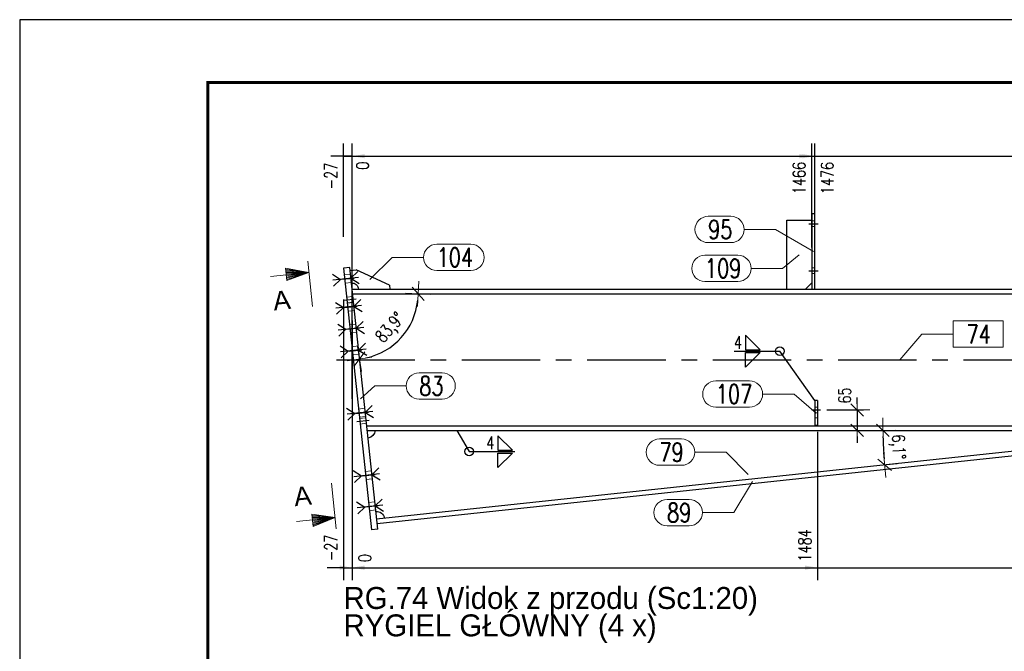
# Model space of a CAD drawing. Header units: millimetres. Extents: x 3536 to 4290, y 11030 to 11491.
# Tile 49 of 102: x 3538 to 3695, y 11361 to 11462. Entities that reach past the tile are written whole.
import ezdxf

# ---------------------------------------------------------------- set-up
doc = ezdxf.new("R2010")
doc.units = ezdxf.units.MM
doc.header["$LTSCALE"] = 10
doc.linetypes.add('HIDDEN', pattern=[0.375, 0.25, -0.125])
doc.linetypes.add('MITTE', pattern=[2, 1.25, -0.25, 0.25, -0.25])
doc.layers.get('Defpoints').update_dxf_attribs({"color": 1})
doc.layers.add('_FORMATKA', color=8, linetype='Continuous', plot=False)
for name, color, linetype, lineweight in [('_RAMKA', 7, 'Continuous', 35), ('PS_DIM', 4, 'Continuous', 13), ('PS_Hidden', 2, 'HIDDEN', 9), ('PS_Pos', 1, 'Continuous', 15), ('PS_SOLID', 7, 'Continuous', 30), ('PS_TEXT', 3, 'Continuous', 18)]:
    doc.layers.add(name, color=color, linetype=linetype, lineweight=lineweight)
for name, color, linetype in [('PS_BOLT', 4, 'Continuous'), ('PS_MID', 5, 'MITTE'), ('PS_SHAPE', 3, 'Continuous'), ('PS_WELD', 1, 'Continuous')]:
    doc.layers.add(name, color=color, linetype=linetype)
doc.styles.add('ARIAL', font='arial.ttf')
doc.styles.add('ROMANS', font='romans.shx', dxfattribs={"width": 0.8})
doc.styles.add('simplex', font='simplex.shx', dxfattribs={"width": 0.75})
doc.dimstyles.new('1_20_GŁ_DS1-LS20', dxfattribs={"dimtxt": 2, "dimasz": 2, "dimexe": 2, "dimexo": 5, "dimgap": 1, "dimtad": 1, "dimjust": 4, "dimdec": 0, "dimlfac": 20, "dimtxsty": 'simplex', "dimblk1": 'NONE', "dimsah": 1, "dimcen": 2, "dimclrd": 256, "dimclre": 256, "dimclrt": 4, "dimadec": 1, "dimazin": 0, "dimtfac": 1, "dimtdec": 0, "dimtmove": 2, "dimatfit": 3, "dimfxl": 1, "dimarcsym": 0})
doc.dimstyles.new('1_20_PRZ', dxfattribs={"dimtxt": 2, "dimasz": 1, "dimexe": 2, "dimexo": 5, "dimgap": 1, "dimtad": 1, "dimdec": 0, "dimlfac": 20, "dimtxsty": 'simplex', "dimblk": 'dimznak', "dimcen": 2, "dimse1": 1, "dimse2": 1, "dimclrd": 256, "dimclrt": 4, "dimadec": 1, "dimazin": 0, "dimtfac": 1, "dimtdec": 0, "dimtix": 1, "dimtmove": 2, "dimatfit": 3, "dimldrblk": 'dim-grot', "dimfxl": 1, "dimarcsym": 0})
doc.dimstyles.new('1_20_SC', dxfattribs={"dimtxt": 2, "dimasz": 1, "dimexe": 1, "dimexo": 1, "dimgap": 1, "dimtad": 1, "dimdec": 0, "dimlfac": 20, "dimtxsty": 'simplex', "dimblk": 'dimznak', "dimcen": 2, "dimclrd": 256, "dimclre": 256, "dimclrt": 4, "dimadec": 1, "dimazin": 0, "dimtfac": 1, "dimtdec": 0, "dimtix": 1, "dimtmove": 2, "dimatfit": 3, "dimldrblk": 'dim-grot', "dimfxl": 1, "dimarcsym": 0})

# ---------------------------------------------------------------- blocks, each defined once
blk = doc.blocks.new('dimznak')
at = {"color": 0}
for points in [[(0, 2), (0, -2)], [(-2, 0), (2, 0)]]:
    blk.add_lwpolyline(points, dxfattribs=at)
at = {"color": 2}
blk.add_lwpolyline([(1, 1), (-1, -1)], dxfattribs=at)
blk = doc.blocks.new('*D10')
at = {"layer": 'Defpoints', "color": 0, "transparency": 16777216}
for p in [(3590.56, 11422.65), (3591.01, 11418.44), (3724.85, 11418.44), (3596.86, 11409.79), (3595.02, 11380.89)]:
    blk.add_point(p, dxfattribs=at)
at = {"layer": 'PS_DIM', "lineweight": -2, "transparency": 16777216}
blk.add_arc((3591.01, 11418.44), 10.44, 281.5799, 354.5122, dxfattribs=at)
for p, rotation in [((3601.46, 11418.44), 87.25607608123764), ((3592.12, 11408.05), 188.8359267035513)]:
    blk.add_blockref('dimznak', p, dxfattribs=dict(at, rotation=rotation))
at = {"layer": 'PS_DIM', "color": 4, "transparency": 16777216, "insert": (3597.15, 11412.92), "char_height": 2, "attachment_point": 5, "rotation": 48.046, "style": 'simplex'}
blk.add_mtext('83,9°', dxfattribs=at)
blk = doc.blocks.new('dim-grot')
blk.add_hatch(color=256).paths.add_polyline_path([(0, 0), (-2, 0.5), (-2, -0.5)])
blk.add_lwpolyline([(0, 0), (-2, 0.5), (-2, -0.5), (0, 0)])
blk = doc.blocks.new('*D11')
at = {"layer": 'Defpoints', "color": 0, "transparency": 16777216}
for p in [(3593.34, 11396.67), (3724.85, 11396.67), (3675.61, 11394.83), (3714.67, 11395.29), (3594.85, 11382.5)]:
    blk.add_point(p, dxfattribs=at)
at = {"layer": 'PS_DIM', "lineweight": -2, "transparency": 16777216}
blk.add_arc((3727.61, 11396.67), 52.04, 181.101, 184.991, dxfattribs=at)
for p, rotation in [((3675.57, 11396.67), 90.55050406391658), ((3675.87, 11391.15), 275.5414987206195)]:
    blk.add_blockref('dimznak', p, dxfattribs=dict(at, rotation=rotation))
at = {"layer": 'PS_DIM', "color": 4, "transparency": 16777216, "insert": (3677.83, 11394.02), "char_height": 2, "attachment_point": 5, "rotation": 273.046, "style": 'simplex'}
blk.add_mtext('6,1°', dxfattribs=at)
blk = doc.blocks.new('*D24')
at = {"layer": 'Defpoints', "color": 0, "transparency": 16777216}
for p in [(3665.64, 11399.92), (3665.64, 11396.67), (3671.47, 11396.67)]:
    blk.add_point(p, dxfattribs=at)
at = {"layer": 'PS_DIM', "lineweight": -2, "transparency": 16777216}
for p, q in [((3671.47, 11400.92), (3671.47, 11401.92)), ((3666.64, 11399.92), (3672.47, 11399.92)), ((3671.47, 11399.92), (3671.47, 11396.67)), ((3666.64, 11396.67), (3672.47, 11396.67)), ((3671.47, 11395.67), (3671.47, 11394.67))]:
    blk.add_line(p, q, dxfattribs=at)
for p, rotation in [((3671.47, 11399.92), 270), ((3671.47, 11396.67), 90)]:
    blk.add_blockref('dimznak', p, dxfattribs=dict(at, rotation=rotation))
at = {"layer": 'PS_DIM', "color": 4, "transparency": 16777216, "insert": (3669.47, 11402.22), "char_height": 2, "attachment_point": 5, "rotation": 90, "style": 'simplex'}
blk.add_mtext('65', dxfattribs=at)
blk = doc.blocks.new('*D34')
at = {"layer": 'Defpoints', "color": 0, "transparency": 16777216}
for p in [(3590.94, 11440.39), (3589.57, 11422.54), (3590.94, 11396.67)]:
    blk.add_point(p, dxfattribs=at)
at = {"layer": 'PS_DIM', "lineweight": -2, "transparency": 16777216}
for p, q in [((3589.57, 11427.54), (3589.57, 11442.39)), ((3590.94, 11401.67), (3590.94, 11442.39)), ((3589.57, 11440.39), (3587.57, 11440.39)), ((3589.57, 11440.39), (3590.94, 11440.39)), ((3592.94, 11440.39), (3594.94, 11440.39))]:
    blk.add_line(p, q, dxfattribs=at)
at = {"layer": 'PS_DIM', "transparency": 16777216}
blk.add_solid([(3592.94, 11440.72), (3592.94, 11440.05), (3590.94, 11440.39)], dxfattribs=at)
at = {"layer": 'PS_DIM', "color": 4, "transparency": 16777216, "insert": (3587.55, 11437.23), "char_height": 2, "attachment_point": 5, "rotation": 90, "style": 'simplex'}
blk.add_mtext('-27', dxfattribs=at)
blk = doc.blocks.new('_None')
blk = doc.blocks.new('*D35')
at = {"layer": 'Defpoints', "color": 0, "transparency": 16777216}
for p in [(3590.94, 11440.39), (3590.94, 11419.17), (3590.94, 11396.67)]:
    blk.add_point(p, dxfattribs=at)
at = {"layer": 'PS_DIM', "lineweight": -2, "transparency": 16777216}
for p, q in [((3590.94, 11401.67), (3590.94, 11442.39)), ((3590.94, 11424.17), (3590.94, 11442.39)), ((3590.94, 11440.39), (3588.94, 11440.39)), ((3592.94, 11440.39), (3594.94, 11440.39))]:
    blk.add_line(p, q, dxfattribs=at)
at = {"layer": 'PS_DIM', "transparency": 16777216}
blk.add_solid([(3592.94, 11440.72), (3592.94, 11440.05), (3590.94, 11440.39)], dxfattribs=at)
at = {"layer": 'PS_DIM', "color": 4, "transparency": 16777216, "insert": (3592.62, 11438.87), "char_height": 2, "attachment_point": 5, "rotation": 90, "style": 'simplex'}
blk.add_mtext('0', dxfattribs=at)
blk = doc.blocks.new('*D36')
at = {"layer": 'Defpoints', "color": 0, "transparency": 16777216}
for p in [(3664.24, 11440.39), (3664.24, 11420.82), (3590.94, 11396.67)]:
    blk.add_point(p, dxfattribs=at)
at = {"layer": 'PS_DIM', "lineweight": -2, "transparency": 16777216}
for p, q in [((3590.94, 11401.67), (3590.94, 11442.39)), ((3664.24, 11425.82), (3664.24, 11442.39)), ((3590.94, 11440.39), (3662.24, 11440.39))]:
    blk.add_line(p, q, dxfattribs=at)
at = {"layer": 'PS_DIM', "transparency": 16777216}
blk.add_solid([(3662.24, 11440.72), (3662.24, 11440.05), (3664.24, 11440.39)], dxfattribs=at)
at = {"layer": 'PS_DIM', "color": 4, "transparency": 16777216, "insert": (3662.22, 11436.9), "char_height": 2, "attachment_point": 5, "rotation": 90, "style": 'simplex'}
blk.add_mtext('1466', dxfattribs=at)
blk = doc.blocks.new('*D37')
at = {"layer": 'Defpoints', "color": 0, "transparency": 16777216}
for p in [(3664.74, 11440.39), (3664.74, 11420.71), (3590.94, 11396.67)]:
    blk.add_point(p, dxfattribs=at)
at = {"layer": 'PS_DIM', "lineweight": -2, "transparency": 16777216}
for p, q in [((3590.94, 11401.67), (3590.94, 11442.39)), ((3664.74, 11425.71), (3664.74, 11442.39)), ((3590.94, 11440.39), (3662.74, 11440.39))]:
    blk.add_line(p, q, dxfattribs=at)
at = {"layer": 'PS_DIM', "transparency": 16777216}
blk.add_solid([(3662.74, 11440.72), (3662.74, 11440.05), (3664.74, 11440.39)], dxfattribs=at)
at = {"layer": 'PS_DIM', "color": 4, "transparency": 16777216, "insert": (3666.71, 11436.9), "char_height": 2, "attachment_point": 5, "rotation": 90, "style": 'simplex'}
blk.add_mtext('1476', dxfattribs=at)
blk = doc.blocks.new('*D38')
at = {"layer": 'Defpoints', "color": 0, "transparency": 16777216}
for p in [(3715.5, 11440.39), (3715.5, 11414.7), (3590.94, 11396.67)]:
    blk.add_point(p, dxfattribs=at)
at = {"layer": 'PS_DIM', "lineweight": -2, "transparency": 16777216}
for p, q in [((3590.94, 11401.67), (3590.94, 11442.39)), ((3715.5, 11419.7), (3715.5, 11442.39)), ((3590.94, 11440.39), (3713.5, 11440.39))]:
    blk.add_line(p, q, dxfattribs=at)
at = {"layer": 'PS_DIM', "transparency": 16777216}
blk.add_solid([(3713.5, 11440.72), (3713.5, 11440.05), (3715.5, 11440.39)], dxfattribs=at)
at = {"layer": 'PS_DIM', "color": 4, "transparency": 16777216, "insert": (3713.48, 11437.05), "char_height": 2, "attachment_point": 5, "rotation": 90, "style": 'simplex'}
blk.add_mtext('2491', dxfattribs=at)
blk = doc.blocks.new('*D39')
at = {"layer": 'Defpoints', "color": 0, "transparency": 16777216}
for p in [(3739.1, 11440.39), (3739.1, 11421.02), (3590.94, 11396.67)]:
    blk.add_point(p, dxfattribs=at)
at = {"layer": 'PS_DIM', "lineweight": -2, "transparency": 16777216}
for p, q in [((3590.94, 11401.67), (3590.94, 11442.39)), ((3739.1, 11426.02), (3739.1, 11442.39)), ((3590.94, 11440.39), (3737.1, 11440.39))]:
    blk.add_line(p, q, dxfattribs=at)
at = {"layer": 'PS_DIM', "transparency": 16777216}
blk.add_solid([(3737.1, 11440.72), (3737.1, 11440.05), (3739.1, 11440.39)], dxfattribs=at)
at = {"layer": 'PS_DIM', "color": 4, "transparency": 16777216, "insert": (3737.08, 11436.76), "char_height": 2, "attachment_point": 5, "rotation": 90, "style": 'simplex'}
blk.add_mtext('3766', dxfattribs=at)
blk = doc.blocks.new('*D40')
at = {"layer": 'Defpoints', "color": 0, "transparency": 16777216}
for p in [(3739.6, 11440.39), (3739.6, 11420.89), (3590.94, 11396.67)]:
    blk.add_point(p, dxfattribs=at)
at = {"layer": 'PS_DIM', "lineweight": -2, "transparency": 16777216}
for p, q in [((3590.94, 11401.67), (3590.94, 11442.39)), ((3739.6, 11425.89), (3739.6, 11442.39)), ((3590.94, 11440.39), (3737.6, 11440.39))]:
    blk.add_line(p, q, dxfattribs=at)
at = {"layer": 'PS_DIM', "transparency": 16777216}
blk.add_solid([(3737.6, 11440.72), (3737.6, 11440.05), (3739.6, 11440.39)], dxfattribs=at)
at = {"layer": 'PS_DIM', "color": 4, "transparency": 16777216, "insert": (3741.48, 11436.76), "char_height": 2, "attachment_point": 5, "rotation": 90, "style": 'simplex'}
blk.add_mtext('3776', dxfattribs=at)
blk = doc.blocks.new('*D41')
at = {"layer": 'Defpoints', "color": 0, "transparency": 16777216}
for p in [(3765.6, 11440.39), (3765.6, 11415.05), (3590.94, 11396.67)]:
    blk.add_point(p, dxfattribs=at)
at = {"layer": 'PS_DIM', "lineweight": -2, "transparency": 16777216}
for p, q in [((3590.94, 11401.67), (3590.94, 11442.39)), ((3765.6, 11420.05), (3765.6, 11442.39)), ((3590.94, 11440.39), (3763.6, 11440.39))]:
    blk.add_line(p, q, dxfattribs=at)
at = {"layer": 'PS_DIM', "transparency": 16777216}
blk.add_solid([(3763.6, 11440.72), (3763.6, 11440.05), (3765.6, 11440.39)], dxfattribs=at)
at = {"layer": 'PS_DIM', "color": 4, "transparency": 16777216, "insert": (3763.58, 11436.73), "char_height": 2, "attachment_point": 5, "rotation": 90, "style": 'simplex'}
blk.add_mtext('4975', dxfattribs=at)
blk = doc.blocks.new('*D42')
at = {"layer": 'Defpoints', "color": 0, "transparency": 16777216}
for p in [(3766.6, 11440.39), (3766.6, 11415.07), (3590.94, 11396.67)]:
    blk.add_point(p, dxfattribs=at)
at = {"layer": 'PS_DIM', "lineweight": -2, "transparency": 16777216}
for p, q in [((3590.94, 11401.67), (3590.94, 11442.39)), ((3766.6, 11420.07), (3766.6, 11442.39)), ((3590.94, 11440.39), (3764.6, 11440.39))]:
    blk.add_line(p, q, dxfattribs=at)
at = {"layer": 'PS_DIM', "transparency": 16777216}
blk.add_solid([(3764.6, 11440.72), (3764.6, 11440.05), (3766.6, 11440.39)], dxfattribs=at)
at = {"layer": 'PS_DIM', "color": 4, "transparency": 16777216, "insert": (3768.54, 11436.73), "char_height": 2, "attachment_point": 5, "rotation": 90, "style": 'simplex'}
blk.add_mtext('4995', dxfattribs=at)
blk = doc.blocks.new('*X43')
at = {"color": 0}
for s, p in [('RG.74 Widok z przodu (Sc1:20)', (3589.57, 11364.92)), ('RYGIEL GŁÓWNY (4 x)', (3589.57, 11360.55))]:
    blk.add_text(s, height=3.5, dxfattribs=at).set_placement(p)
blk = doc.blocks.new('*D44')
at = {"layer": 'Defpoints', "color": 0, "transparency": 16777216}
for p in [(3589.57, 11422.54), (3590.94, 11396.67), (3590.94, 11374.77)]:
    blk.add_point(p, dxfattribs=at)
at = {"layer": 'PS_DIM', "lineweight": -2, "transparency": 16777216}
for p, q in [((3589.57, 11417.54), (3589.57, 11372.77)), ((3590.94, 11391.67), (3590.94, 11372.77)), ((3589.57, 11374.77), (3587.57, 11374.77)), ((3589.57, 11374.77), (3590.94, 11374.77)), ((3592.94, 11374.77), (3594.94, 11374.77))]:
    blk.add_line(p, q, dxfattribs=at)
at = {"layer": 'PS_DIM', "transparency": 16777216}
blk.add_solid([(3592.94, 11375.11), (3592.94, 11374.44), (3590.94, 11374.77)], dxfattribs=at)
at = {"layer": 'PS_DIM', "color": 4, "transparency": 16777216, "insert": (3587.55, 11377.93), "char_height": 2, "attachment_point": 5, "rotation": 90, "style": 'simplex'}
blk.add_mtext('-27', dxfattribs=at)
blk = doc.blocks.new('*D45')
at = {"layer": 'Defpoints', "color": 0, "transparency": 16777216}
for p in [(3590.94, 11419.17), (3590.94, 11396.67), (3590.94, 11374.77)]:
    blk.add_point(p, dxfattribs=at)
at = {"layer": 'PS_DIM', "lineweight": -2, "transparency": 16777216}
for p, q in [((3590.94, 11414.17), (3590.94, 11372.77)), ((3590.94, 11391.67), (3590.94, 11372.77)), ((3588.94, 11374.77), (3586.94, 11374.77)), ((3590.94, 11374.77), (3592.94, 11374.77))]:
    blk.add_line(p, q, dxfattribs=at)
at = {"layer": 'PS_DIM', "transparency": 16777216}
blk.add_solid([(3588.94, 11375.11), (3588.94, 11374.44), (3590.94, 11374.77)], dxfattribs=at)
at = {"layer": 'PS_DIM', "color": 4, "transparency": 16777216, "insert": (3592.96, 11376.29), "char_height": 2, "attachment_point": 5, "rotation": 90, "style": 'simplex'}
blk.add_mtext('0', dxfattribs=at)
blk = doc.blocks.new('*D46')
at = {"layer": 'Defpoints', "color": 0, "transparency": 16777216}
for p in [(3665.14, 11401.42), (3590.94, 11396.67), (3665.14, 11374.77)]:
    blk.add_point(p, dxfattribs=at)
at = {"layer": 'PS_DIM', "lineweight": -2, "transparency": 16777216}
for p, q in [((3665.14, 11396.42), (3665.14, 11372.77)), ((3590.94, 11391.67), (3590.94, 11372.77)), ((3590.94, 11374.77), (3663.14, 11374.77))]:
    blk.add_line(p, q, dxfattribs=at)
at = {"layer": 'PS_DIM', "transparency": 16777216}
blk.add_solid([(3663.14, 11375.11), (3663.14, 11374.44), (3665.14, 11374.77)], dxfattribs=at)
at = {"layer": 'PS_DIM', "color": 4, "transparency": 16777216, "insert": (3663.12, 11378.33), "char_height": 2, "attachment_point": 5, "rotation": 90, "style": 'simplex'}
blk.add_mtext('1484', dxfattribs=at)
blk = doc.blocks.new('*D47')
at = {"layer": 'Defpoints', "color": 0, "transparency": 16777216}
for p in [(3590.94, 11396.67), (3714.75, 11396.67), (3714.75, 11374.77)]:
    blk.add_point(p, dxfattribs=at)
at = {"layer": 'PS_DIM', "lineweight": -2, "transparency": 16777216}
for p, q in [((3590.94, 11391.67), (3590.94, 11372.77)), ((3714.75, 11391.67), (3714.75, 11372.77)), ((3590.94, 11374.77), (3712.75, 11374.77))]:
    blk.add_line(p, q, dxfattribs=at)
at = {"layer": 'PS_DIM', "transparency": 16777216}
blk.add_solid([(3712.75, 11375.11), (3712.75, 11374.44), (3714.75, 11374.77)], dxfattribs=at)
at = {"layer": 'PS_DIM', "color": 4, "transparency": 16777216, "insert": (3712.73, 11378.4), "char_height": 2, "attachment_point": 5, "rotation": 90, "style": 'simplex'}
blk.add_mtext('2476', dxfattribs=at)
blk = doc.blocks.new('*D48')
at = {"layer": 'Defpoints', "color": 0, "transparency": 16777216}
for p in [(3590.94, 11396.67), (3715.5, 11396.67), (3715.5, 11374.77)]:
    blk.add_point(p, dxfattribs=at)
at = {"layer": 'PS_DIM', "lineweight": -2, "transparency": 16777216}
for p, q in [((3590.94, 11391.67), (3590.94, 11372.77)), ((3715.5, 11391.67), (3715.5, 11372.77)), ((3590.94, 11374.77), (3713.5, 11374.77))]:
    blk.add_line(p, q, dxfattribs=at)
at = {"layer": 'PS_DIM', "transparency": 16777216}
blk.add_solid([(3713.5, 11375.11), (3713.5, 11374.44), (3715.5, 11374.77)], dxfattribs=at)
at = {"layer": 'PS_DIM', "color": 4, "transparency": 16777216, "insert": (3717.26, 11378.11), "char_height": 2, "attachment_point": 5, "rotation": 90, "style": 'simplex'}
blk.add_mtext('2491', dxfattribs=at)
blk = doc.blocks.new('*D49')
at = {"layer": 'Defpoints', "color": 0, "transparency": 16777216}
for p in [(3740, 11401.42), (3590.94, 11396.67), (3740, 11374.77)]:
    blk.add_point(p, dxfattribs=at)
at = {"layer": 'PS_DIM', "lineweight": -2, "transparency": 16777216}
for p, q in [((3740, 11396.42), (3740, 11372.77)), ((3590.94, 11391.67), (3590.94, 11372.77)), ((3590.94, 11374.77), (3738, 11374.77))]:
    blk.add_line(p, q, dxfattribs=at)
at = {"layer": 'PS_DIM', "transparency": 16777216}
blk.add_solid([(3738, 11375.11), (3738, 11374.44), (3740, 11374.77)], dxfattribs=at)
at = {"layer": 'PS_DIM', "color": 4, "transparency": 16777216, "insert": (3737.98, 11378.47), "char_height": 2, "attachment_point": 5, "rotation": 90, "style": 'simplex'}
blk.add_mtext('3784', dxfattribs=at)
blk = doc.blocks.new('*D50')
at = {"layer": 'Defpoints', "color": 0, "transparency": 16777216}
for p in [(3765.6, 11401.03), (3590.94, 11396.67), (3765.6, 11374.77)]:
    blk.add_point(p, dxfattribs=at)
at = {"layer": 'PS_DIM', "lineweight": -2, "transparency": 16777216}
for p, q in [((3765.6, 11396.03), (3765.6, 11372.77)), ((3590.94, 11391.67), (3590.94, 11372.77)), ((3590.94, 11374.77), (3763.6, 11374.77))]:
    blk.add_line(p, q, dxfattribs=at)
at = {"layer": 'PS_DIM', "transparency": 16777216}
blk.add_solid([(3763.6, 11375.11), (3763.6, 11374.44), (3765.6, 11374.77)], dxfattribs=at)
at = {"layer": 'PS_DIM', "color": 4, "transparency": 16777216, "insert": (3763.58, 11378.43), "char_height": 2, "attachment_point": 5, "rotation": 90, "style": 'simplex'}
blk.add_mtext('4975', dxfattribs=at)
blk = doc.blocks.new('*D51')
at = {"layer": 'Defpoints', "color": 0, "transparency": 16777216}
for p in [(3766.6, 11400.97), (3590.94, 11396.67), (3766.6, 11374.77)]:
    blk.add_point(p, dxfattribs=at)
at = {"layer": 'PS_DIM', "lineweight": -2, "transparency": 16777216}
for p, q in [((3766.6, 11395.97), (3766.6, 11372.77)), ((3590.94, 11391.67), (3590.94, 11372.77)), ((3590.94, 11374.77), (3764.6, 11374.77))]:
    blk.add_line(p, q, dxfattribs=at)
at = {"layer": 'PS_DIM', "transparency": 16777216}
blk.add_solid([(3764.6, 11375.11), (3764.6, 11374.44), (3766.6, 11374.77)], dxfattribs=at)
at = {"layer": 'PS_DIM', "color": 4, "transparency": 16777216, "insert": (3768.35, 11378.43), "char_height": 2, "attachment_point": 5, "rotation": 90, "style": 'simplex'}
blk.add_mtext('4995', dxfattribs=at)
blk = doc.blocks.new('Znacznik')
at = {"layer": 'PS_TEXT'}
for p, q in [((4454.27, 7147.33), (4450.22, 7148.54)), ((4450.22, 7148.54), (4450.22, 7146.32)), ((4454.27, 7147.33), (4450.22, 7148.34)), ((4454.27, 7141.25), (4454.27, 7149.35)), ((4454.27, 7147.33), (4447.39, 7147.33)), ((4454.27, 7147.33), (4450.22, 7148.14)), ((4454.27, 7147.33), (4450.22, 7147.94)), ((4454.27, 7147.33), (4450.22, 7147.73)), ((4454.27, 7147.33), (4450.22, 7147.53)), ((4454.27, 7147.33), (4450.22, 7146.32)), ((4454.27, 7147.33), (4450.22, 7146.52)), ((4454.27, 7147.33), (4450.22, 7146.72)), ((4454.27, 7147.33), (4450.22, 7147.13)), ((4454.27, 7147.33), (4450.22, 7146.92)), ((4454.27, 7147.33), (4450.22, 7147.33))]:
    blk.add_line(p, q, dxfattribs=at)
blk = doc.blocks.new('PRZEK3')
at = {"layer": 'PS_DIM', "color": 7, "xscale": -0.8999999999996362, "yscale": 0.8999999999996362, "zscale": 0.9, "rotation": 90}
blk.add_blockref('Znacznik', (202262.67, 15878.89), dxfattribs=at)
at = {"layer": 'PS_TEXT', "style": 'ROMANS', "width": 0.9, "flags": 4}
blk.add_attdef('PRZEKRÓJ', (195831.81, 11873.66), '', height=2.92, dxfattribs=at)
blk = doc.blocks.new('*X450')
at = {"color": 30, "linetype": 'Continuous'}
for p, q in [((3587.79, 11421.56), (3589.09, 11420.73)), ((3591.94, 11421.04), (3587.89, 11420.6)), ((3591.84, 11421.99), (3590.75, 11420.91)), ((3589.09, 11420.73), (3587.99, 11419.65)), ((3590.75, 11420.91), (3592.05, 11420.08))]:
    blk.add_line(p, q, dxfattribs=at)
blk = doc.blocks.new('*X451')
at = {"color": 30, "linetype": 'Continuous'}
for p, q in [((3588.27, 11417.08), (3589.56, 11416.26)), ((3592.42, 11416.56), (3588.37, 11416.13)), ((3592.32, 11417.52), (3591.23, 11416.43)), ((3591.23, 11416.43), (3592.52, 11415.61)), ((3589.56, 11416.26), (3588.47, 11415.17))]:
    blk.add_line(p, q, dxfattribs=at)
blk = doc.blocks.new('*X452')
at = {"color": 30, "linetype": 'Continuous'}
for p, q in [((3588.64, 11413.6), (3589.93, 11412.78)), ((3592.69, 11414.04), (3591.6, 11412.95)), ((3592.79, 11413.08), (3588.74, 11412.65)), ((3589.93, 11412.78), (3588.84, 11411.69)), ((3591.6, 11412.95), (3592.89, 11412.13))]:
    blk.add_line(p, q, dxfattribs=at)
blk = doc.blocks.new('*X456')
at = {"color": 30, "linetype": 'Continuous'}
for p, q in [((3591.13, 11390.24), (3592.43, 11389.41)), ((3595.29, 11389.71), (3591.23, 11389.28)), ((3595.18, 11390.67), (3594.09, 11389.59)), ((3592.43, 11389.41), (3591.34, 11388.33)), ((3594.09, 11389.59), (3595.39, 11388.76))]:
    blk.add_line(p, q, dxfattribs=at)
blk = doc.blocks.new('*X457')
at = {"color": 30, "linetype": 'Continuous'}
for p, q in [((3591.13, 11390.24), (3592.43, 11389.41)), ((3595.29, 11389.71), (3591.23, 11389.28)), ((3595.18, 11390.67), (3594.09, 11389.59)), ((3592.43, 11389.41), (3591.34, 11388.33)), ((3594.09, 11389.59), (3595.39, 11388.76))]:
    blk.add_line(p, q, dxfattribs=at)
blk = doc.blocks.new('*X458')
at = {"color": 30, "linetype": 'Continuous'}
for p, q in [((3590.07, 11400.18), (3591.37, 11399.35)), ((3594.23, 11399.66), (3590.17, 11399.23)), ((3591.37, 11399.35), (3590.28, 11398.27)), ((3594.12, 11400.61), (3593.03, 11399.53)), ((3593.03, 11399.53), (3594.33, 11398.7))]:
    blk.add_line(p, q, dxfattribs=at)
blk = doc.blocks.new('*X459')
at = {"color": 30, "linetype": 'Continuous'}
for p, q in [((3590.07, 11400.18), (3591.37, 11399.35)), ((3594.23, 11399.66), (3590.17, 11399.23)), ((3591.37, 11399.35), (3590.28, 11398.27)), ((3594.12, 11400.61), (3593.03, 11399.53)), ((3593.03, 11399.53), (3594.33, 11398.7))]:
    blk.add_line(p, q, dxfattribs=at)
blk = doc.blocks.new('*X461')
at = {"color": 30, "linetype": 'Continuous'}
for p, q in [((3587.79, 11421.56), (3589.09, 11420.73)), ((3591.94, 11421.04), (3587.89, 11420.6)), ((3591.84, 11421.99), (3590.75, 11420.91)), ((3589.09, 11420.73), (3587.99, 11419.65)), ((3590.75, 11420.91), (3592.05, 11420.08))]:
    blk.add_line(p, q, dxfattribs=at)
blk = doc.blocks.new('*X463')
at = {"color": 30, "linetype": 'Continuous'}
for p, q in [((3589.01, 11410.12), (3590.31, 11409.3)), ((3593.06, 11410.56), (3591.97, 11409.47)), ((3593.16, 11409.6), (3589.11, 11409.17)), ((3590.31, 11409.3), (3589.21, 11408.21)), ((3591.97, 11409.47), (3593.27, 11408.65))]:
    blk.add_line(p, q, dxfattribs=at)
blk = doc.blocks.new('*X464')
at = {"color": 30, "linetype": 'Continuous'}
for p, q in [((3591.66, 11385.26), (3592.96, 11384.44)), ((3595.72, 11385.7), (3594.62, 11384.62)), ((3595.82, 11384.74), (3591.77, 11384.31)), ((3592.96, 11384.44), (3591.87, 11383.36)), ((3594.62, 11384.62), (3595.92, 11383.79))]:
    blk.add_line(p, q, dxfattribs=at)
blk = doc.blocks.new('*X465')
at = {"color": 30, "linetype": 'Continuous'}
for p, q in [((3588.64, 11413.6), (3589.93, 11412.78)), ((3592.69, 11414.04), (3591.6, 11412.95)), ((3592.79, 11413.08), (3588.74, 11412.65)), ((3589.93, 11412.78), (3588.84, 11411.69)), ((3591.6, 11412.95), (3592.89, 11412.13))]:
    blk.add_line(p, q, dxfattribs=at)
blk = doc.blocks.new('*X467')
at = {"layer": 'PS_Hidden', "color": 2, "linetype": 'HIDDEN'}
for p, q in [((3664.74, 11430.07), (3664.24, 11430.07)), ((3664.74, 11429.17), (3664.24, 11429.17)), ((3590.68, 11421.56), (3589.69, 11421.45)), ((3664.74, 11422.57), (3664.24, 11422.57)), ((3664.74, 11421.67), (3664.24, 11421.67)), ((3590.82, 11420.26), (3589.83, 11420.16)), ((3591.06, 11418.03), (3590.06, 11417.92)), ((3591.15, 11417.13), (3590.16, 11417.02)), ((3591.16, 11417.08), (3590.16, 11416.97)), ((3591.3, 11415.79), (3590.3, 11415.68)), ((3591.53, 11413.6), (3590.54, 11413.49)), ((3591.67, 11412.31), (3590.67, 11412.2)), ((3591.9, 11410.12), (3590.91, 11410.01)), ((3592.04, 11408.83), (3591.05, 11408.72)), ((3592.96, 11400.18), (3591.97, 11400.07)), ((3665.14, 11400.37), (3664.74, 11400.37)), ((3665.14, 11399.47), (3664.74, 11399.47)), ((3593.1, 11398.88), (3592.11, 11398.78)), ((3593.12, 11398.69), (3592.13, 11398.58)), ((3593.22, 11397.79), (3592.22, 11397.68)), ((3665.14, 11398.67), (3664.74, 11398.67)), ((3594.02, 11390.23), (3593.03, 11390.13)), ((3594.16, 11388.94), (3593.17, 11388.83)), ((3594.56, 11385.26), (3593.56, 11385.16)), ((3594.69, 11383.97), (3593.7, 11383.86))]:
    blk.add_line(p, q, dxfattribs=at)
at = {"layer": 'PS_MID', "color": 5, "linetype": 'MITTE'}
for p, q in [((3663.74, 11429.62), (3665.24, 11429.62)), ((3663.74, 11429.62), (3665.24, 11429.62)), ((3663.74, 11429.62), (3665.24, 11429.62)), ((3663.74, 11429.62), (3665.24, 11429.62)), ((3663.74, 11422.12), (3665.24, 11422.12)), ((3663.74, 11422.12), (3665.24, 11422.12)), ((3663.74, 11422.12), (3665.24, 11422.12)), ((3663.74, 11422.12), (3665.24, 11422.12)), ((3589.26, 11420.75), (3591.25, 11420.96)), ((3589.26, 11420.75), (3591.25, 11420.96)), ((3589.61, 11417.42), (3591.6, 11417.63)), ((3589.61, 11417.42), (3591.6, 11417.63)), ((3589.74, 11416.28), (3591.73, 11416.49)), ((3589.74, 11416.28), (3591.73, 11416.49)), ((3590.11, 11412.8), (3592.1, 11413.01)), ((3590.11, 11412.8), (3592.1, 11413.01)), ((3590.48, 11409.32), (3592.47, 11409.53)), ((3590.48, 11409.32), (3592.47, 11409.53)), ((3588.44, 11407.92), (3724.85, 11407.92)), ((3591.54, 11399.37), (3593.53, 11399.58)), ((3591.54, 11399.37), (3593.53, 11399.58)), ((3664.24, 11399.92), (3665.64, 11399.92)), ((3664.24, 11399.92), (3665.64, 11399.92)), ((3591.68, 11398.08), (3593.67, 11398.29)), ((3591.68, 11398.08), (3593.67, 11398.29)), ((3592.6, 11389.43), (3594.59, 11389.64)), ((3592.6, 11389.43), (3594.59, 11389.64)), ((3593.13, 11384.46), (3595.12, 11384.67)), ((3593.13, 11384.46), (3595.12, 11384.67))]:
    blk.add_line(p, q, dxfattribs=at)
at = {"layer": 'PS_SOLID', "color": 7, "linetype": 'Continuous'}
for p, q in [((3664.24, 11431.17), (3664.24, 11419.17)), ((3664.74, 11431.17), (3664.24, 11431.17)), ((3664.74, 11419.17), (3664.74, 11431.17)), ((3660.24, 11419.17), (3660.24, 11430.17)), ((3660.24, 11430.17), (3664.24, 11430.17)), ((3590.56, 11422.65), (3589.57, 11422.54)), ((3595.02, 11380.89), (3590.56, 11422.65)), ((3589.57, 11422.54), (3594.03, 11380.78)), ((3590.62, 11422.15), (3591.61, 11422.26)), ((3596.9, 11419.81), (3591.61, 11422.26)), ((3596.9, 11419.81), (3596.97, 11419.17)), ((3663.24, 11419.17), (3664.24, 11420.17)), ((3590.94, 11419.17), (3724.85, 11419.17)), ((3591.01, 11418.44), (3724.85, 11418.44)), ((3665.14, 11401.42), (3664.74, 11401.42)), ((3664.74, 11401.42), (3664.74, 11397.42)), ((3665.14, 11401.42), (3665.14, 11397.42)), ((3593.26, 11397.4), (3724.85, 11397.4)), ((3593.34, 11396.67), (3724.85, 11396.67)), ((3665.14, 11397.42), (3664.74, 11397.42)), ((3714.67, 11395.29), (3594.85, 11382.5)), ((3714.75, 11394.54), (3594.93, 11381.75)), ((3595.02, 11380.89), (3594.03, 11380.78))]:
    blk.add_line(p, q, dxfattribs=at)
at = {"layer": 'PS_SOLID', "extrusion": (0, 0, -1)}
for centre, radius, start, end in [((-3590.94, 11419.17), 1, 83.908, 180), ((-3593.34, 11396.67), 1.25, 180, 263.908), ((-3594.85, 11382.5), 1.25, 83.908, 173.908)]:
    blk.add_arc(centre, radius, start, end, dxfattribs=at)
blk = doc.blocks.new('*X471')
at = {"color": 30, "linetype": 'Continuous'}
for p, q in [((3588.27, 11417.08), (3589.56, 11416.26)), ((3592.42, 11416.56), (3588.37, 11416.13)), ((3592.32, 11417.52), (3591.23, 11416.43)), ((3591.23, 11416.43), (3592.52, 11415.61)), ((3589.56, 11416.26), (3588.47, 11415.17))]:
    blk.add_line(p, q, dxfattribs=at)
blk = doc.blocks.new('*X472')
at = {"color": 30, "linetype": 'Continuous'}
for p, q in [((3589.01, 11410.12), (3590.31, 11409.3)), ((3593.06, 11410.56), (3591.97, 11409.47)), ((3593.16, 11409.6), (3589.11, 11409.17)), ((3590.31, 11409.3), (3589.21, 11408.21)), ((3591.97, 11409.47), (3593.27, 11408.65))]:
    blk.add_line(p, q, dxfattribs=at)
blk = doc.blocks.new('*X473')
at = {"color": 30, "linetype": 'Continuous'}
for p, q in [((3591.66, 11385.26), (3592.96, 11384.44)), ((3595.72, 11385.7), (3594.62, 11384.62)), ((3595.82, 11384.74), (3591.77, 11384.31)), ((3592.96, 11384.44), (3591.87, 11383.36)), ((3594.62, 11384.62), (3595.92, 11383.79))]:
    blk.add_line(p, q, dxfattribs=at)
blk = doc.blocks.new('*X474')
at = {"color": 1}
for p, q in [((3694.75, 11414.12), (3686.8, 11414.12)), ((3686.8, 11414.12), (3686.8, 11409.92)), ((3694.75, 11409.92), (3694.75, 11414.12)), ((3678.27, 11407.92), (3681.8, 11412.02)), ((3681.8, 11412.02), (3686.8, 11412.02)), ((3686.8, 11409.92), (3694.75, 11409.92))]:
    blk.add_line(p, q, dxfattribs=at)
at = {"color": 30, "style": 'simplex', "width": 0.75}
blk.add_text('74', height=3, dxfattribs=at).set_placement((3688.9, 11410.52))
blk = doc.blocks.new('*X475')
at = {"color": 1}
for p, q in [((3648.94, 11404.56), (3654.3, 11404.56)), ((3656.4, 11402.46), (3661.4, 11402.46)), ((3664.94, 11399.42), (3661.4, 11402.46)), ((3648.94, 11400.36), (3654.3, 11400.36))]:
    blk.add_line(p, q, dxfattribs=at)
for centre, start, end in [((3648.94, 11402.46), 90, 270), ((3654.3, 11402.46), 270, 90)]:
    blk.add_arc(centre, 2.1, start, end, dxfattribs=at)
at = {"color": 2, "style": 'simplex', "width": 0.75}
blk.add_text('107', height=3, dxfattribs=at).set_placement((3648.94, 11400.96))
blk = doc.blocks.new('*X476')
at = {"color": 1}
for p, q in [((3648.94, 11404.56), (3654.3, 11404.56)), ((3656.4, 11402.46), (3661.4, 11402.46)), ((3664.94, 11399.42), (3661.4, 11402.46)), ((3648.94, 11400.36), (3654.3, 11400.36))]:
    blk.add_line(p, q, dxfattribs=at)
for centre, start, end in [((3648.94, 11402.46), 90, 270), ((3654.3, 11402.46), 270, 90)]:
    blk.add_arc(centre, 2.1, start, end, dxfattribs=at)
at = {"color": 2, "style": 'simplex', "width": 0.75}
blk.add_text('107', height=3, dxfattribs=at).set_placement((3648.94, 11400.96))
blk = doc.blocks.new('*X477')
at = {"color": 1}
for p, q in [((3647.71, 11430.8), (3651.35, 11430.8)), ((3653.45, 11428.7), (3658.45, 11428.7)), ((3664.49, 11425.17), (3658.45, 11428.7)), ((3647.71, 11426.6), (3651.35, 11426.6))]:
    blk.add_line(p, q, dxfattribs=at)
for centre, start, end in [((3647.71, 11428.7), 90, 270), ((3651.35, 11428.7), 270, 90)]:
    blk.add_arc(centre, 2.1, start, end, dxfattribs=at)
at = {"color": 2, "style": 'simplex', "width": 0.75}
blk.add_text('95', height=3, dxfattribs=at).set_placement((3647.71, 11427.2))
blk = doc.blocks.new('*X478')
at = {"color": 1}
for p, q in [((3647.2, 11424.6), (3652.45, 11424.6)), ((3662.24, 11424.67), (3659.55, 11422.5)), ((3654.55, 11422.5), (3659.55, 11422.5)), ((3647.2, 11420.4), (3652.45, 11420.4))]:
    blk.add_line(p, q, dxfattribs=at)
for centre, start, end in [((3647.2, 11422.5), 90, 270), ((3652.45, 11422.5), 270, 90)]:
    blk.add_arc(centre, 2.1, start, end, dxfattribs=at)
at = {"color": 2, "style": 'simplex', "width": 0.75}
blk.add_text('109', height=3, dxfattribs=at).set_placement((3647.2, 11421))
blk = doc.blocks.new('*X486')
at = {"color": 1}
for p, q in [((3601.65, 11405.85), (3605.29, 11405.85)), ((3592.3, 11401.71), (3594.55, 11403.75)), ((3594.55, 11403.75), (3599.55, 11403.75)), ((3601.65, 11401.65), (3605.29, 11401.65))]:
    blk.add_line(p, q, dxfattribs=at)
for centre, start, end in [((3601.65, 11403.75), 90, 270), ((3605.29, 11403.75), 270, 90)]:
    blk.add_arc(centre, 2.1, start, end, dxfattribs=at)
at = {"color": 2, "style": 'simplex', "width": 0.75}
blk.add_text('83', height=3, dxfattribs=at).set_placement((3601.65, 11402.25))
blk = doc.blocks.new('*X487')
at = {"color": 1}
for p, q in [((3604.43, 11426.35), (3609.89, 11426.35)), ((3593.79, 11420.71), (3597.33, 11424.25)), ((3597.33, 11424.25), (3602.33, 11424.25)), ((3604.43, 11422.15), (3609.89, 11422.15))]:
    blk.add_line(p, q, dxfattribs=at)
for centre, start, end in [((3604.43, 11424.25), 90, 270), ((3609.89, 11424.25), 270, 90)]:
    blk.add_arc(centre, 2.1, start, end, dxfattribs=at)
at = {"color": 2, "style": 'simplex', "width": 0.75}
blk.add_text('104', height=3, dxfattribs=at).set_placement((3604.43, 11422.75))
blk = doc.blocks.new('*X488')
at = {"color": 1}
for p, q in [((3639.94, 11395.29), (3643.47, 11395.29)), ((3645.57, 11393.19), (3650.57, 11393.19)), ((3654.11, 11389.65), (3650.57, 11393.19)), ((3639.94, 11391.09), (3643.47, 11391.09))]:
    blk.add_line(p, q, dxfattribs=at)
for centre, start, end in [((3639.94, 11393.19), 90, 270), ((3643.47, 11393.19), 270, 90)]:
    blk.add_arc(centre, 2.1, start, end, dxfattribs=at)
at = {"color": 2, "style": 'simplex', "width": 0.75}
blk.add_text('79', height=3, dxfattribs=at).set_placement((3639.94, 11391.69))
blk = doc.blocks.new('*X489')
at = {"color": 1}
for p, q in [((3654.8, 11388.52), (3651.79, 11383.55)), ((3641.16, 11385.65), (3644.69, 11385.65)), ((3646.79, 11383.55), (3651.79, 11383.55)), ((3641.16, 11381.45), (3644.69, 11381.45))]:
    blk.add_line(p, q, dxfattribs=at)
for centre, start, end in [((3641.16, 11383.55), 90, 270), ((3644.69, 11383.55), 270, 90)]:
    blk.add_arc(centre, 2.1, start, end, dxfattribs=at)
at = {"color": 2, "style": 'simplex', "width": 0.75}
blk.add_text('89', height=3, dxfattribs=at).set_placement((3641.16, 11382.05))
blk = doc.blocks.new('*X805')
at = {"color": 9}
for p, q in [((3607.63, 11396.67), (3609.59, 11393.28)), ((3609.59, 11393.28), (3616.87, 11393.28))]:
    blk.add_line(p, q, dxfattribs=at)
at = {"color": 2}
for p, q in [((3616.49, 11393.51), (3614.19, 11395.81)), ((3614.19, 11395.81), (3614.19, 11393.51)), ((3614.19, 11393.51), (3616.49, 11393.51)), ((3614.19, 11393.05), (3616.49, 11393.05)), ((3616.49, 11393.05), (3614.19, 11390.75)), ((3614.19, 11390.75), (3614.19, 11393.05))]:
    blk.add_line(p, q, dxfattribs=at)
at = {"color": 9}
blk.add_circle((3609.59, 11393.28), 0.69, dxfattribs=at)
at = {"color": 3, "style": 'simplex', "width": 0.75}
blk.add_text('4', height=2, dxfattribs=at).set_placement((3612.35, 11393.68))
blk = doc.blocks.new('*X806')
at = {"color": 2}
for p, q in [((3655.98, 11409.52), (3653.68, 11411.82)), ((3653.68, 11411.82), (3653.68, 11409.52)), ((3653.68, 11409.52), (3655.98, 11409.52)), ((3653.68, 11409.06), (3655.98, 11409.06)), ((3655.98, 11409.06), (3653.68, 11406.76)), ((3653.68, 11406.76), (3653.68, 11409.06))]:
    blk.add_line(p, q, dxfattribs=at)
at = {"color": 9}
for p in [(3651.84, 11409.29), (3664.74, 11401.42)]:
    blk.add_line(p, (3659.12, 11409.29), dxfattribs=at)
blk.add_circle((3659.12, 11409.29), 0.69, dxfattribs=at)
at = {"color": 3, "style": 'simplex', "width": 0.75}
blk.add_text('4', height=2, dxfattribs=at).set_placement((3651.84, 11409.69))

msp = doc.modelspace()

# ---------------------------------------------------------------- linework, layer by layer
at = {"layer": '_FORMATKA', "lineweight": -3}
msp.add_lwpolyline([(3537.939, 11042.152), (4287.939, 11042.152), (4287.939, 11462.152), (3537.939, 11462.152)], close=True, dxfattribs=at)
at = {"layer": '_RAMKA', "lineweight": -3, "const_width": 0.5}
msp.add_lwpolyline([(3567.939, 11052.152), (4277.939, 11052.152), (4277.939, 11452.152), (3567.939, 11452.152)], close=True, dxfattribs=at)

# ---------------------------------------------------------------- block references
msp.add_blockref('*X43', (0, 3.269))
at = {"layer": 'PS_BOLT', "color": 30}
for name in ['*X450', '*X461', '*X451', '*X471', '*X452', '*X465', '*X463', '*X472', '*X458', '*X459', '*X456', '*X457', '*X464', '*X473']:
    msp.add_blockref(name, (0, 0), dxfattribs=at)
at = {"layer": 'PS_Pos'}
for name in ['*X477', '*X487', '*X478', '*X474', '*X486', '*X475', '*X476', '*X488', '*X489']:
    msp.add_blockref(name, (0, 0), dxfattribs=at)
at = {"layer": 'PS_SHAPE'}
msp.add_blockref('*X467', (0, 0), dxfattribs=at)
at = {"layer": 'PS_TEXT'}
ref = msp.add_blockref('PRZEK3', (-5395.447, 207405.737), dxfattribs=dict(at, xscale=-1, rotation=96.09200278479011))
ref.add_attrib('PRZEKRÓJ', 'A', (3578.484, 11415.774), dxfattribs={"height": 3, "rotation": 6.092, "style": 'ARIAL'})
ref = msp.add_blockref('PRZEK3', (36173.767, -182081.682), dxfattribs=dict(at, rotation=96.09200278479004))
ref.add_attrib('PRZEKRÓJ', 'A', (3581.816, 11384.559), dxfattribs={"height": 3, "rotation": 6.092, "style": 'ARIAL'})
at = {"layer": 'PS_WELD'}
for name in ['*X806', '*X805']:
    msp.add_blockref(name, (0, 0), dxfattribs=at)

# ---------------------------------------------------------------- dimensions: what is measured, and where the dimension line sits
at = {"layer": 'PS_DIM'}
for base, p1, p2, text, picture, middle in [((3590.936, 11440.388), (3589.57, 11422.543), (3590.936, 11396.669), '-27', '*D34', (3587.55, 11437.225)), ((3739.1, 11440.388), (3590.936, 11396.669), (3739.1, 11421.022), '3766', '*D39', (3737.08, 11436.761)), ((3739.6, 11440.388), (3590.936, 11396.669), (3739.6, 11420.885), '3776', '*D40', (3741.485, 11436.761)), ((3765.6, 11440.388), (3590.936, 11396.669), (3765.6, 11415.051), '4975', '*D41', (3763.58, 11436.725)), ((3766.6, 11440.388), (3590.936, 11396.669), (3766.6, 11415.068), '4995', '*D42', (3768.536, 11436.725)), ((3590.936, 11374.772), (3589.57, 11422.543), (3590.936, 11396.669), '-27', '*D44', (3587.55, 11377.935)), ((3590.936, 11374.772), (3590.936, 11419.169), (3590.936, 11396.669), '0', '*D45', (3592.956, 11376.292)), ((3740, 11374.772), (3590.936, 11396.669), (3740, 11401.419), '3784', '*D49', (3737.98, 11378.471)), ((3765.6, 11374.772), (3590.936, 11396.669), (3765.6, 11401.025), '4975', '*D50', (3763.58, 11378.435)), ((3766.6, 11374.772), (3590.936, 11396.669), (3766.6, 11400.967), '4995', '*D51', (3768.347, 11378.435))]:
    dim = msp.add_linear_dim(base=base, p1=p1, p2=p2, text=text, dimstyle='1_20_GŁ_DS1-LS20', dxfattribs=at)
    dim.commit()
    dim.dimension.update_dxf_attribs({"geometry": picture, "text_midpoint": middle, "dimtype": 128, "text_rotation": 90})
for base, p1, p2, picture, middle in [((3590.936264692, 11440.388282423), (3590.936264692, 11396.669139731), (3590.936264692, 11419.169139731), '*D35', (3592.616325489, 11438.868282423)), ((3664.235, 11440.388), (3590.936, 11396.669), (3664.235, 11420.825), '*D36', (3662.215, 11436.904)), ((3664.735, 11440.388), (3590.936, 11396.669), (3664.735, 11420.711), '*D37', (3666.713, 11436.904)), ((3715.5, 11440.388), (3590.936, 11396.669), (3715.5, 11414.703), '*D38', (3713.48, 11437.047)), ((3665.135, 11374.772), (3590.936, 11396.669), (3665.135, 11401.419), '*D46', (3663.115, 11378.328)), ((3714.75, 11374.772), (3590.936, 11396.669), (3714.75, 11396.669), '*D47', (3712.73, 11378.399)), ((3715.5, 11374.772), (3590.936, 11396.669), (3715.5, 11396.669), '*D48', (3717.255, 11378.113))]:
    dim = msp.add_linear_dim(base=base, p1=p1, p2=p2, dimstyle='1_20_GŁ_DS1-LS20', dxfattribs=at)
    dim.commit()
    dim.dimension.update_dxf_attribs({"geometry": picture, "text_midpoint": middle, "dimtype": 128, "text_rotation": 90})
for base, line1, line2, picture, middle in [((3596.864, 11409.787), ((3591.014, 11418.439), (3724.85, 11418.439)), ((3595.022, 11380.887), (3590.565, 11422.649)), '*D10', (3597.153, 11412.921)), ((3675.605, 11394.825), ((3593.338, 11396.669), (3724.85, 11396.669)), ((3714.669, 11395.288), (3594.85, 11382.5)), '*D11', (3677.834, 11394.02))]:
    dim = msp.add_angular_dim_2l(base=base, line1=line1, line2=line2, dimstyle='1_20_PRZ', dxfattribs=at)
    dim.commit()
    dim.dimension.update_dxf_attribs({"geometry": picture, "text_midpoint": middle})
dim = msp.add_linear_dim(base=(3671.466, 11396.669), p1=(3665.635, 11399.919), p2=(3665.635, 11396.669), angle=90, dimstyle='1_20_SC', dxfattribs=at)
dim.commit()
dim.dimension.update_dxf_attribs({"geometry": '*D24', "text_midpoint": (3669.466, 11402.219), "dimtype": 128})

doc.saveas('drawing.dxf')
